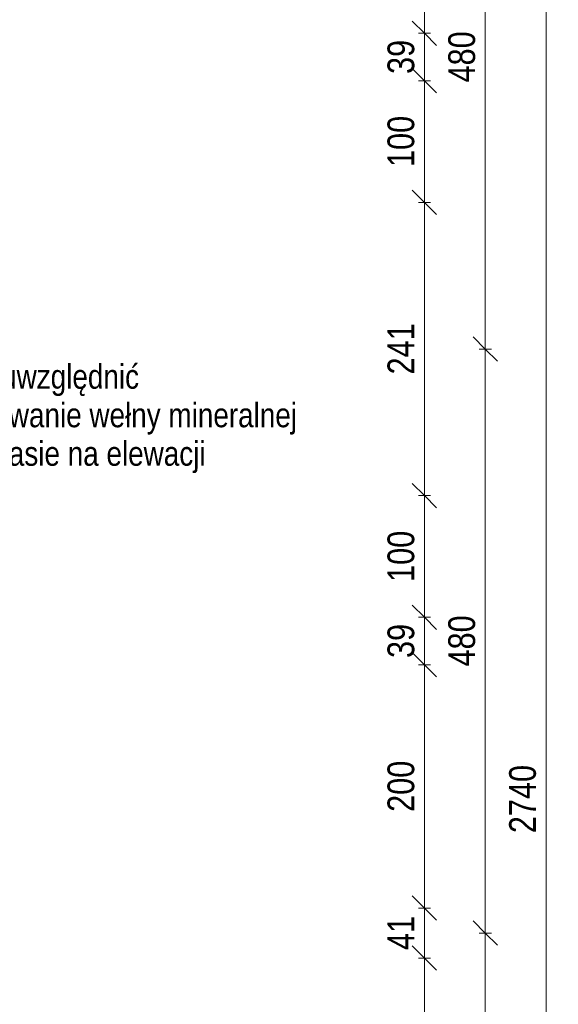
# Model space of a CAD drawing. Header units: centimetres. Extents: x -1631 to 1829, y -257 to 3158.
# Tile 121 of 128: x 1386 to 1829, y 1310 to 2119. Entities that reach past the tile are written whole.
import ezdxf

# ---------------------------------------------------------------- set-up
doc = ezdxf.new("R2010")
doc.units = ezdxf.units.CM
for name, color, linetype, lineweight in [('A-ANNO-DIMS', 211, 'Continuous', 13), ('A-ANNO-DIMS-100', 211, 'Continuous', 13), ('G-ANNO-TEXT', 231, 'Continuous', 13)]:
    doc.layers.add(name, color=color, linetype=linetype, lineweight=lineweight)
doc.styles.add('Arial Narrow_1', font='ARIALN.TTF', dxfattribs={"height": 22})
doc.styles.add('Arial Narrow_3', font='ARIALN.TTF', dxfattribs={"height": 20})
doc.dimstyles.new('Diagonal_1_100__0_1_', dxfattribs={"dimscale": 30.48, "dimtxt": 22.515481, "dimasz": 0.656168, "dimexe": 0.164042, "dimexo": 0.0625, "dimgap": 0.065617, "dimtad": 1, "dimdec": 1, "dimrnd": 0.1, "dimdsep": 46, "dimtxsty": 'Arial Narrow_1', "dimblk1": 'OBLIQUE', "dimblk2": 'OBLIQUE', "dimsah": 1, "dimcen": 0.09, "dimazin": 0, "dimtfac": 1, "dimtdec": 4, "dimtix": 1, "dimtmove": 0, "dimatfit": 3, "dimfxl": 0.164042, "dimfxlon": 1, "dimtvp": 1, "dimtolj": 1, "dimtzin": 0, "dimarcsym": 2})

# ---------------------------------------------------------------- blocks, each defined once
blk = doc.blocks.new('DIMBLOCK9-5_piętro III __10_50 m_ - stan projektowany')
at = {"layer": 'A-ANNO-DIMS-100', "transparency": 16777216}
for p, q in [((1818.99, 2848.33), (1808.99, 2858.33)), ((1813.99, 2848.33), (1823.99, 2848.33)), ((1818.99, 2848.33), (1813.99, 2848.33)), ((1818.99, 108.33), (1818.99, 2848.33)), ((1818.99, 2848.33), (1828.99, 2838.33)), ((1818.99, 108.33), (1808.99, 118.33)), ((1813.99, 108.33), (1823.99, 108.33)), ((1818.99, 108.33), (1813.99, 108.33)), ((1818.99, 108.33), (1828.99, 98.33))]:
    blk.add_line(p, q, dxfattribs=at)
at = {"layer": 'A-ANNO-DIMS-100', "color": 0, "transparency": 16777216, "insert": (1788.56, 1450.45), "char_height": 22, "width": 66.9031, "attachment_point": 1, "rotation": 90, "line_spacing_factor": 0.974696, "style": 'Arial Narrow_1'}
blk.add_mtext('2740', dxfattribs=at)
blk = doc.blocks.new('_Oblique')
at = {"color": 0, "linetype": 'ByBlock', "lineweight": -2}
blk.add_line((-0.5, -0.5), (0.5, 0.5), dxfattribs=at)
blk = doc.blocks.new('DIMBLOCK19-5_piętro III __10_50 m_ - stan projektowany')
at = {"layer": 'A-ANNO-DIMS-100', "transparency": 16777216}
for p, q in [((1768.99, 1368.33), (1758.99, 1378.33)), ((1763.99, 1368.33), (1773.99, 1368.33)), ((1768.99, 1368.33), (1763.99, 1368.33)), ((1768.99, 888.33), (1768.99, 1368.33)), ((1768.99, 1368.33), (1778.99, 1358.33)), ((1768.99, 888.33), (1758.99, 898.33)), ((1763.99, 888.33), (1773.99, 888.33)), ((1768.99, 888.33), (1763.99, 888.33)), ((1768.99, 888.33), (1778.99, 878.33))]:
    blk.add_line(p, q, dxfattribs=at)
at = {"layer": 'A-ANNO-DIMS-100', "color": 0, "transparency": 16777216, "insert": (1738.56, 1107.42), "char_height": 22, "width": 50.1774, "attachment_point": 1, "rotation": 90, "line_spacing_factor": 0.974696, "style": 'Arial Narrow_1'}
blk.add_mtext('480', dxfattribs=at)
blk = doc.blocks.new('DIMBLOCK20-5_piętro III __10_50 m_ - stan projektowany')
at = {"layer": 'A-ANNO-DIMS-100', "transparency": 16777216}
for p, q in [((1768.99, 1848.33), (1758.99, 1858.33)), ((1763.99, 1848.33), (1773.99, 1848.33)), ((1768.99, 1848.33), (1763.99, 1848.33)), ((1768.99, 1368.33), (1768.99, 1848.33)), ((1768.99, 1848.33), (1778.99, 1838.33)), ((1768.99, 1368.33), (1758.99, 1378.33)), ((1763.99, 1368.33), (1773.99, 1368.33)), ((1768.99, 1368.33), (1763.99, 1368.33)), ((1768.99, 1368.33), (1778.99, 1358.33))]:
    blk.add_line(p, q, dxfattribs=at)
at = {"layer": 'A-ANNO-DIMS-100', "color": 0, "transparency": 16777216, "insert": (1738.56, 1587.42), "char_height": 22, "width": 50.1774, "attachment_point": 1, "rotation": 90, "line_spacing_factor": 0.974696, "style": 'Arial Narrow_1'}
blk.add_mtext('480', dxfattribs=at)
blk = doc.blocks.new('DIMBLOCK21-5_piętro III __10_50 m_ - stan projektowany')
at = {"layer": 'A-ANNO-DIMS-100', "transparency": 16777216}
for p, q in [((1768.99, 2328.33), (1758.99, 2338.33)), ((1763.99, 2328.33), (1773.99, 2328.33)), ((1768.99, 2328.33), (1763.99, 2328.33)), ((1768.99, 1848.33), (1768.99, 2328.33)), ((1768.99, 2328.33), (1778.99, 2318.33)), ((1768.99, 1848.33), (1758.99, 1858.33)), ((1763.99, 1848.33), (1773.99, 1848.33)), ((1768.99, 1848.33), (1763.99, 1848.33)), ((1768.99, 1848.33), (1778.99, 1838.33))]:
    blk.add_line(p, q, dxfattribs=at)
at = {"layer": 'A-ANNO-DIMS-100', "color": 0, "transparency": 16777216, "insert": (1738.56, 2067.42), "char_height": 22, "width": 50.1774, "attachment_point": 1, "rotation": 90, "line_spacing_factor": 0.974696, "style": 'Arial Narrow_1'}
blk.add_mtext('480', dxfattribs=at)
blk = doc.blocks.new('DIMBLOCK238-5_piętro III __10_50 m_ - stan projektowany')
at = {"layer": 'A-ANNO-DIMS-100', "transparency": 16777216}
for p, q in [((1718.99, 1347.83), (1708.99, 1357.83)), ((1713.99, 1347.83), (1723.99, 1347.83)), ((1718.99, 1347.83), (1713.99, 1347.83)), ((1718.99, 1147.83), (1718.99, 1347.83)), ((1718.99, 1347.83), (1728.99, 1337.83)), ((1718.99, 1147.83), (1708.99, 1157.83)), ((1713.99, 1147.83), (1723.99, 1147.83)), ((1718.99, 1147.83), (1713.99, 1147.83)), ((1718.99, 1147.83), (1728.99, 1137.83))]:
    blk.add_line(p, q, dxfattribs=at)
at = {"layer": 'A-ANNO-DIMS-100', "color": 0, "transparency": 16777216, "insert": (1688.56, 1226.92), "char_height": 22, "width": 50.1774, "attachment_point": 1, "rotation": 90, "line_spacing_factor": 0.974696, "style": 'Arial Narrow_1'}
blk.add_mtext('200', dxfattribs=at)
blk = doc.blocks.new('DIMBLOCK239-5_piętro III __10_50 m_ - stan projektowany')
at = {"layer": 'A-ANNO-DIMS-100', "transparency": 16777216}
for p, q in [((1718.99, 1388.83), (1708.99, 1398.83)), ((1713.99, 1388.83), (1723.99, 1388.83)), ((1718.99, 1388.83), (1713.99, 1388.83)), ((1718.99, 1347.83), (1718.99, 1388.83)), ((1718.99, 1388.83), (1728.99, 1378.83)), ((1718.99, 1347.83), (1708.99, 1357.83)), ((1713.99, 1347.83), (1723.99, 1347.83)), ((1718.99, 1347.83), (1713.99, 1347.83)), ((1718.99, 1347.83), (1728.99, 1337.83))]:
    blk.add_line(p, q, dxfattribs=at)
at = {"layer": 'A-ANNO-DIMS-100', "color": 0, "transparency": 16777216, "insert": (1688.56, 1354.39), "char_height": 22, "width": 33.4516, "attachment_point": 1, "rotation": 90, "line_spacing_factor": 0.974696, "style": 'Arial Narrow_1'}
blk.add_mtext('41', dxfattribs=at)
blk = doc.blocks.new('DIMBLOCK240-5_piętro III __10_50 m_ - stan projektowany')
at = {"layer": 'A-ANNO-DIMS-100', "transparency": 16777216}
for p, q in [((1718.99, 1588.83), (1708.99, 1598.83)), ((1713.99, 1588.83), (1723.99, 1588.83)), ((1718.99, 1588.83), (1713.99, 1588.83)), ((1718.99, 1388.83), (1718.99, 1588.83)), ((1718.99, 1588.83), (1728.99, 1578.83)), ((1718.99, 1388.83), (1708.99, 1398.83)), ((1713.99, 1388.83), (1723.99, 1388.83)), ((1718.99, 1388.83), (1713.99, 1388.83)), ((1718.99, 1388.83), (1728.99, 1378.83))]:
    blk.add_line(p, q, dxfattribs=at)
at = {"layer": 'A-ANNO-DIMS-100', "color": 0, "transparency": 16777216, "insert": (1688.56, 1467.92), "char_height": 22, "width": 50.1774, "attachment_point": 1, "rotation": 90, "line_spacing_factor": 0.974696, "style": 'Arial Narrow_1'}
blk.add_mtext('200', dxfattribs=at)
blk = doc.blocks.new('DIMBLOCK241-5_piętro III __10_50 m_ - stan projektowany')
at = {"layer": 'A-ANNO-DIMS-100', "transparency": 16777216}
for p, q in [((1718.99, 1627.83), (1708.99, 1637.83)), ((1713.99, 1627.83), (1723.99, 1627.83)), ((1718.99, 1627.83), (1713.99, 1627.83)), ((1718.99, 1588.83), (1718.99, 1627.83)), ((1718.99, 1627.83), (1728.99, 1617.83)), ((1718.99, 1588.83), (1708.99, 1598.83)), ((1713.99, 1588.83), (1723.99, 1588.83)), ((1718.99, 1588.83), (1713.99, 1588.83)), ((1718.99, 1588.83), (1728.99, 1578.83))]:
    blk.add_line(p, q, dxfattribs=at)
at = {"layer": 'A-ANNO-DIMS-100', "color": 0, "transparency": 16777216, "insert": (1688.56, 1594.39), "char_height": 22, "width": 33.4516, "attachment_point": 1, "rotation": 90, "line_spacing_factor": 0.974696, "style": 'Arial Narrow_1'}
blk.add_mtext('39', dxfattribs=at)
blk = doc.blocks.new('DIMBLOCK242-5_piętro III __10_50 m_ - stan projektowany')
at = {"layer": 'A-ANNO-DIMS-100', "transparency": 16777216}
for p, q in [((1718.99, 1727.83), (1708.99, 1737.83)), ((1713.99, 1727.83), (1723.99, 1727.83)), ((1718.99, 1727.83), (1713.99, 1727.83)), ((1718.99, 1627.83), (1718.99, 1727.83)), ((1718.99, 1727.83), (1728.99, 1717.83)), ((1718.99, 1627.83), (1708.99, 1637.83)), ((1713.99, 1627.83), (1723.99, 1627.83)), ((1718.99, 1627.83), (1713.99, 1627.83)), ((1718.99, 1627.83), (1728.99, 1617.83))]:
    blk.add_line(p, q, dxfattribs=at)
at = {"layer": 'A-ANNO-DIMS-100', "color": 0, "transparency": 16777216, "insert": (1688.56, 1656.92), "char_height": 22, "width": 50.1774, "attachment_point": 1, "rotation": 90, "line_spacing_factor": 0.974696, "style": 'Arial Narrow_1'}
blk.add_mtext('100', dxfattribs=at)
blk = doc.blocks.new('DIMBLOCK243-5_piętro III __10_50 m_ - stan projektowany')
at = {"layer": 'A-ANNO-DIMS-100', "transparency": 16777216}
for p, q in [((1718.99, 1968.83), (1708.99, 1978.83)), ((1713.99, 1968.83), (1723.99, 1968.83)), ((1718.99, 1968.83), (1713.99, 1968.83)), ((1718.99, 1727.83), (1718.99, 1968.83)), ((1718.99, 1968.83), (1728.99, 1958.83)), ((1718.99, 1727.83), (1708.99, 1737.83)), ((1713.99, 1727.83), (1723.99, 1727.83)), ((1718.99, 1727.83), (1713.99, 1727.83)), ((1718.99, 1727.83), (1728.99, 1717.83))]:
    blk.add_line(p, q, dxfattribs=at)
at = {"layer": 'A-ANNO-DIMS-100', "color": 0, "transparency": 16777216, "insert": (1688.56, 1827.42), "char_height": 22, "width": 50.1774, "attachment_point": 1, "rotation": 90, "line_spacing_factor": 0.974696, "style": 'Arial Narrow_1'}
blk.add_mtext('241', dxfattribs=at)
blk = doc.blocks.new('DIMBLOCK244-5_piętro III __10_50 m_ - stan projektowany')
at = {"layer": 'A-ANNO-DIMS-100', "transparency": 16777216}
for p, q in [((1718.99, 2068.83), (1708.99, 2078.83)), ((1713.99, 2068.83), (1723.99, 2068.83)), ((1718.99, 2068.83), (1713.99, 2068.83)), ((1718.99, 1968.83), (1718.99, 2068.83)), ((1718.99, 2068.83), (1728.99, 2058.83)), ((1718.99, 1968.83), (1708.99, 1978.83)), ((1713.99, 1968.83), (1723.99, 1968.83)), ((1718.99, 1968.83), (1713.99, 1968.83)), ((1718.99, 1968.83), (1728.99, 1958.83))]:
    blk.add_line(p, q, dxfattribs=at)
at = {"layer": 'A-ANNO-DIMS-100', "color": 0, "transparency": 16777216, "insert": (1688.56, 1997.92), "char_height": 22, "width": 50.1774, "attachment_point": 1, "rotation": 90, "line_spacing_factor": 0.974696, "style": 'Arial Narrow_1'}
blk.add_mtext('100', dxfattribs=at)
blk = doc.blocks.new('DIMBLOCK245-5_piętro III __10_50 m_ - stan projektowany')
at = {"layer": 'A-ANNO-DIMS-100', "transparency": 16777216}
for p, q in [((1718.99, 2107.83), (1708.99, 2117.83)), ((1713.99, 2107.83), (1723.99, 2107.83)), ((1718.99, 2107.83), (1713.99, 2107.83)), ((1718.99, 2068.83), (1718.99, 2107.83)), ((1718.99, 2107.83), (1728.99, 2097.83)), ((1718.99, 2068.83), (1708.99, 2078.83)), ((1713.99, 2068.83), (1723.99, 2068.83)), ((1718.99, 2068.83), (1713.99, 2068.83)), ((1718.99, 2068.83), (1728.99, 2058.83))]:
    blk.add_line(p, q, dxfattribs=at)
at = {"layer": 'A-ANNO-DIMS-100', "color": 0, "transparency": 16777216, "insert": (1688.56, 2074.39), "char_height": 22, "width": 33.4516, "attachment_point": 1, "rotation": 90, "line_spacing_factor": 0.974696, "style": 'Arial Narrow_1'}
blk.add_mtext('39', dxfattribs=at)
blk = doc.blocks.new('DIMBLOCK246-5_piętro III __10_50 m_ - stan projektowany')
at = {"layer": 'A-ANNO-DIMS-100', "transparency": 16777216}
for p, q in [((1718.99, 2307.83), (1708.99, 2317.83)), ((1713.99, 2307.83), (1723.99, 2307.83)), ((1718.99, 2307.83), (1713.99, 2307.83)), ((1718.99, 2107.83), (1718.99, 2307.83)), ((1718.99, 2307.83), (1728.99, 2297.83)), ((1718.99, 2107.83), (1708.99, 2117.83)), ((1713.99, 2107.83), (1723.99, 2107.83)), ((1718.99, 2107.83), (1713.99, 2107.83)), ((1718.99, 2107.83), (1728.99, 2097.83))]:
    blk.add_line(p, q, dxfattribs=at)
at = {"layer": 'A-ANNO-DIMS-100', "color": 0, "transparency": 16777216, "insert": (1688.56, 2186.92), "char_height": 22, "width": 50.1774, "attachment_point": 1, "rotation": 90, "line_spacing_factor": 0.974696, "style": 'Arial Narrow_1'}
blk.add_mtext('200', dxfattribs=at)

msp = doc.modelspace()

# ---------------------------------------------------------------- texts
at = {"layer": 'G-ANNO-TEXT', "color": 1, "insert": (1298.4, 1835.7), "char_height": 20, "width": 328.1, "attachment_point": 1, "line_spacing_factor": 0.949189, "style": 'Arial Narrow_3', "bg_fill": 3, "box_fill_scale": 1.25, "bg_fill_color": 256, "bg_fill_true_color": 13158600, "bg_fill_transparency": 0}
msp.add_mtext('\\pt127,254,381,508,635,762,889,1016,1143,1270,1397,1524,1651,1778,1905,2032,2159,2286,2413,2540,2667,2794,2921,3048,3175,3302,3429,3556,3683,3810,3937,4064;należy uwzględnić zastosowanie wełny mineralnej w tym pasie na elewacji', dxfattribs=at)

# ---------------------------------------------------------------- dimensions: what is measured, and where the dimension line sits
at = {"layer": 'A-ANNO-DIMS'}
for base, p1, p2, override, picture, middle in [((1818.99, 2848.33), (1813.99, 108.33), (1813.99, 2848.33), {"dimpost": '<>', "dimfxl": 2740}, 'DIMBLOCK9-5_piętro III __10_50 m_ - stan projektowany', (1805.76, 1478.33)), ((1768.99, 2328.33), (1763.99, 1848.33), (1763.99, 2328.33), {"dimpost": '<>', "dimfxl": 480}, 'DIMBLOCK21-5_piętro III __10_50 m_ - stan projektowany', (1755.76, 2088.33)), ((1718.99, 2307.83), (1713.99, 2107.83), (1713.99, 2307.83), {"dimpost": '<>', "dimfxl": 200}, 'DIMBLOCK246-5_piętro III __10_50 m_ - stan projektowany', (1705.76, 2207.83)), ((1718.99, 2107.83), (1713.99, 2068.83), (1713.99, 2107.83), {"dimpost": '<>', "dimfxl": 39}, 'DIMBLOCK245-5_piętro III __10_50 m_ - stan projektowany', (1705.76, 2088.33)), ((1718.99, 2068.83), (1713.99, 1968.83), (1713.99, 2068.83), {"dimpost": '<>', "dimfxl": 100}, 'DIMBLOCK244-5_piętro III __10_50 m_ - stan projektowany', (1705.76, 2018.83)), ((1718.99, 1968.83), (1713.99, 1727.83), (1713.99, 1968.83), {"dimpost": '<>', "dimfxl": 241}, 'DIMBLOCK243-5_piętro III __10_50 m_ - stan projektowany', (1705.95, 1848.33)), ((1768.99, 1848.33), (1763.99, 1368.33), (1763.99, 1848.33), {"dimpost": '<>', "dimfxl": 480}, 'DIMBLOCK20-5_piętro III __10_50 m_ - stan projektowany', (1755.76, 1608.33)), ((1718.99, 1727.83), (1713.99, 1627.83), (1713.99, 1727.83), {"dimpost": '<>', "dimfxl": 100}, 'DIMBLOCK242-5_piętro III __10_50 m_ - stan projektowany', (1705.76, 1677.83)), ((1718.99, 1627.83), (1713.99, 1588.83), (1713.99, 1627.83), {"dimpost": '<>', "dimfxl": 39}, 'DIMBLOCK241-5_piętro III __10_50 m_ - stan projektowany', (1705.76, 1608.33)), ((1718.99, 1588.83), (1713.99, 1388.83), (1713.99, 1588.83), {"dimpost": '<>', "dimfxl": 200}, 'DIMBLOCK240-5_piętro III __10_50 m_ - stan projektowany', (1705.76, 1488.83)), ((1718.99, 1388.83), (1713.99, 1347.83), (1713.99, 1388.83), {"dimpost": '<>', "dimfxl": 41}, 'DIMBLOCK239-5_piętro III __10_50 m_ - stan projektowany', (1705.95, 1368.33)), ((1768.99, 1368.33), (1763.99, 888.33), (1763.99, 1368.33), {"dimpost": '<>', "dimfxl": 480}, 'DIMBLOCK19-5_piętro III __10_50 m_ - stan projektowany', (1755.76, 1128.33)), ((1718.99, 1347.83), (1713.99, 1147.83), (1713.99, 1347.83), {"dimpost": '<>', "dimfxl": 200}, 'DIMBLOCK238-5_piętro III __10_50 m_ - stan projektowany', (1705.76, 1247.83))]:
    dim = msp.add_linear_dim(base=base, p1=p1, p2=p2, angle=90, dimstyle='Diagonal_1_100__0_1_', override=override, dxfattribs=at)
    dim.commit()
    dim.dimension.update_dxf_attribs({"geometry": picture, "text_midpoint": middle})

doc.saveas('drawing.dxf')
